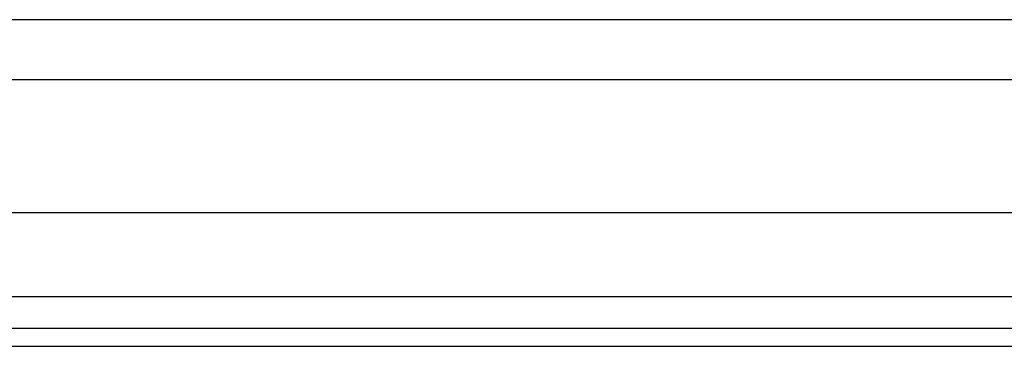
# Model space of a CAD drawing. Header units: inches. Extents: x 2.8 to 80.3, y 4.6 to 43.1.
# Tile 17 of 83: x 12.9 to 15.8, y 13 to 13.9. Entities that reach past the tile are written whole.
import ezdxf

# ---------------------------------------------------------------- set-up
doc = ezdxf.new("R2010")
doc.units = ezdxf.units.IN
doc.header["$MEASUREMENT"] = 0
doc.layers.add('Visible Edges(ANSI)', color=7, linetype='Continuous', lineweight=25)
doc.layers.add('Visible Tangent Edges(ANSI)', color=7, linetype='Continuous', lineweight=25)

msp = doc.modelspace()

# ---------------------------------------------------------------- linework, layer by layer
at = {"layer": 'Visible Edges(ANSI)'}
for p, q in [((17.5326, 13.9309), (3.9076, 13.9309)), ((3.6788, 13.7543), (17.823, 13.7543)), ((17.823, 13.3606), (3.6788, 13.3606)), ((18.5741, 13.0199), (2.9481, 13.0199)), ((2.9481, 12.9669), (18.5741, 12.9669))]:
    msp.add_line(p, q, dxfattribs=at)
at = {"layer": 'Visible Tangent Edges(ANSI)'}
msp.add_line((18.5741, 13.1129), (2.9481, 13.1129), dxfattribs=at)

doc.saveas('drawing.dxf')
